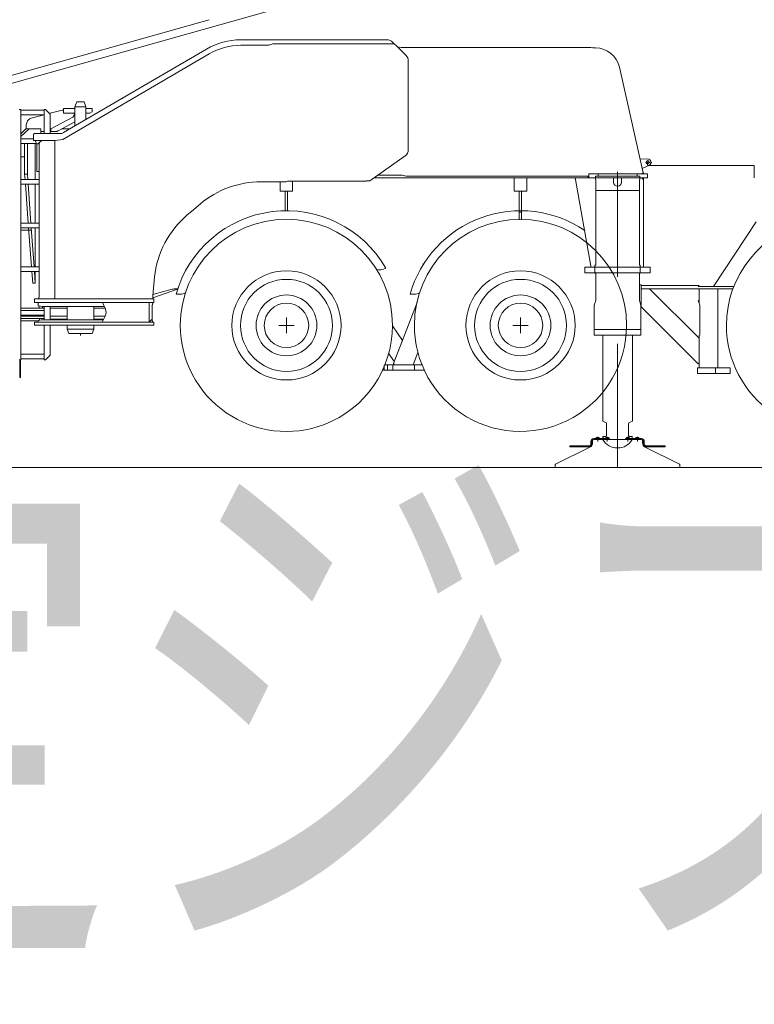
# Model space of a CAD drawing. Extents: x 34350 to 201729, y 12094 to 164960.
# Tile 37 of 70: x 139058 to 143766, y 12539 to 18852. Entities that reach past the tile are written whole.
import ezdxf
from ezdxf.enums import TextEntityAlignment as Align

# ---------------------------------------------------------------- set-up
doc = ezdxf.new("R2010")
doc.units = 0
doc.header["$LTSCALE"] = 150
doc.header["$MEASUREMENT"] = 0
doc.linetypes.add('CENTER', pattern=[50.5, 30, -9, 2.5, -9])
for name, color, linetype in [('11', 251, 'Continuous'), ('200', 7, 'Continuous'), ('5', 94, 'Continuous'), ('607', 7, 'Continuous'), ('611', 7, 'Continuous')]:
    doc.layers.add(name, color=color, linetype=linetype)
doc.styles.get("Standard").update_dxf_attribs({"font": 'txt', "bigfont": 'bigfont'})

# ---------------------------------------------------------------- blocks, each defined once
blk = doc.blocks.new('*G31')
at = {"layer": '11', "color": 251, "linetype": 'Continuous', "lineweight": 9}
for p, q in [((138607.6, 18332.1), (140887.9, 18973.2)), ((138563.2, 18369.6), (140271.9, 18850))]:
    blk.add_line(p, q, dxfattribs=at)

msp = doc.modelspace()

# ---------------------------------------------------------------- linework, layer by layer
at = {"layer": '11', "color": 251, "linetype": 'Continuous', "lineweight": 9}
for p, q in [((140606.6, 18722.7), (140474.9, 18722.7)), ((140474.9, 18687.7), (140549.8, 18687.7)), ((140549.8, 18687.7), (140654.1, 18687.7)), ((140681.6, 18722.7), (140606.6, 18722.7)), ((140654.1, 18687.7), (140681.6, 18697.7)), ((140681.6, 18722.7), (140690, 18722.7)), ((141416.6, 18722.7), (140681.6, 18722.7)), ((140694.2, 18697.7), (140681.6, 18697.7)), ((140694.2, 18697.7), (141458.2, 18697.7)), ((141268.9, 18722.7), (141413.2, 18722.7)), ((141435.8, 18697.7), (141458.9, 18697.7)), ((141448.6, 18708.1), (141483.9, 18672.7)), ((139335.1, 18084.7), (140273, 18633.3)), ((140255.3, 18663.2), (139339.7, 18127.9)), ((141489.9, 18674.8), (141479.6, 18676.6)), ((141483.9, 18673), (141534.3, 18622.7)), ((141502.3, 18672.7), (141489.9, 18674.8)), ((141502.3, 18672.7), (142718.4, 18672.8)), ((142731.3, 18670.8), (142718.4, 18672.8)), ((142748.3, 18670.8), (142731.3, 18670.8)), ((141548.9, 18587.3), (141548.9, 18471.7)), ((143054.2, 17870.8), (142902.5, 18547.4)), ((141548.9, 18471.7), (141548.9, 18019.1)), ((139424.6, 18326.2), (139412.6, 18293.2)), ((139470.6, 18326.2), (139424.6, 18326.2)), ((139482.6, 18293.2), (139470.6, 18326.2)), ((139714.9, 18347.2), (139723.5, 18352.3)), ((139054.6, 18277.1), (139064.6, 18277.1)), ((139064.6, 18277.1), (139064.6, 16672.1)), ((139214.6, 18272.1), (139064.6, 18272.1)), ((139214.6, 18277.1), (139214.6, 18123.1)), ((139224.6, 18277.1), (139214.6, 18277.1)), ((139254.6, 18247.1), (139224.6, 18277.1)), ((139250.4, 18251.3), (139254.6, 18252.3)), ((139254.6, 18252.3), (139330.2, 18272.1)), ((139254.6, 18123.1), (139254.6, 18247.1)), ((139330.2, 18272.1), (139338.5, 18272.1)), ((139338.5, 18252.1), (139338.5, 18282.2)), ((139338.5, 18282.2), (139412.6, 18282.2)), ((139412.6, 18252.1), (139338.5, 18252.1)), ((139407.7, 18252.1), (139407.7, 18245.4)), ((139482.6, 18293.2), (139412.6, 18293.2)), ((139412.6, 18293.2), (139412.6, 18170.5)), ((139482.6, 18211.4), (139482.6, 18293.2)), ((139482.6, 18282.2), (139522.6, 18282.2)), ((139507.6, 18252.1), (139482.6, 18252.1)), ((139522.6, 18262.2), (139507.6, 18252.1)), ((139522.6, 18282.2), (139522.6, 18262.2)), ((139214.6, 18242.1), (139064.6, 18242.1)), ((139131.7, 18220.2), (139214.6, 18241.9)), ((139398.1, 18227), (139254.6, 18149.9)), ((139412.6, 18197.2), (139304.4, 18139.1)), ((139097.6, 18152.1), (139064.6, 18119.1)), ((139118.6, 18152.1), (139066, 18102.1)), ((139118.6, 18152.1), (139097.6, 18152.1)), ((139100.1, 18152.1), (139100.1, 18171.3)), ((139194.6, 18152.1), (139118.6, 18152.1)), ((139152.7, 18123.1), (139147.7, 18118.1)), ((139147.7, 18118.1), (139147.7, 18078.1)), ((139306, 18123.1), (139152.7, 18123.1)), ((139194.6, 18123.1), (139194.6, 18152.1)), ((139212.8, 18135.1), (139194.6, 18135.1)), ((139214.6, 18135.1), (139212.8, 18135.1)), ((139257.3, 18135.1), (139257.3, 18151.4)), ((139282.8, 18135.1), (139257.3, 18135.1)), ((139288.9, 18135.1), (139282.8, 18135.1)), ((139306, 18123.1), (139328.9, 18123.1)), ((139380.1, 18152.1), (139328.6, 18152.1)), ((139337.7, 18128.1), (139340.1, 18128.1)), ((139339.7, 18128.1), (139339.7, 18127.9)), ((139340.1, 18128.1), (139339.7, 18128.1)), ((139066, 18097.1), (139064.6, 18097.1)), ((139064.6, 18057.1), (139064.6, 18087.1)), ((139064.6, 18087.1), (139147.7, 18087.1)), ((139166.5, 18057.1), (139064.6, 18057.1)), ((139066, 18102.1), (139066, 18087.1)), ((139066, 18087.1), (139066, 18097.1)), ((139090.1, 17862.1), (139090.1, 18057.1)), ((139107.8, 18057.1), (139107.8, 17862.1)), ((139147.7, 18078.1), (139283.8, 18078.1)), ((139168.8, 18051.5), (139157.7, 18078.1)), ((139157.7, 18078.1), (139195.8, 18078.1)), ((139157.7, 18057.1), (139157.7, 17827.1)), ((139195.8, 18074.1), (139168.8, 18051.5)), ((139183.8, 18064), (139183.8, 17076.8)), ((139183.8, 18064), (139183.8, 17878.1)), ((139195.8, 18078.1), (139195.8, 18074.1)), ((139283.8, 18078.1), (139195.8, 18078.1)), ((139195.8, 18078.1), (139195.8, 18074.1)), ((139283.8, 18078.4), (139335.1, 18084.7)), ((139283.8, 18068.4), (139283.8, 18078.4)), ((139283.8, 18068.1), (139283.8, 18078.1)), ((139283.8, 17861.6), (139283.8, 18068.4)), ((139283.8, 17062.7), (139283.8, 18068.1)), ((139168.8, 17878.1), (139168.8, 18051.5)), ((139064.6, 17972.1), (139090.1, 17972.1)), ((141527.9, 17978.3), (141302.3, 17818)), ((143083.3, 17959.3), (143034.9, 17957.1)), ((139183.8, 17878.1), (139168.8, 17878.1)), ((139182.6, 17827.1), (139182.6, 17878.1)), ((142889.9, 17204), (142889.9, 17876.5)), ((143054.2, 17870.8), (143047, 17866.6)), ((143047, 17866.6), (143054.2, 17870.8)), ((143047, 17866.6), (143047.8, 17862.7)), ((143048, 17898.5), (143094.6, 17918.3)), ((143058, 17862.7), (143054.2, 17870.8)), ((143765.1, 17917), (143081.9, 17917)), ((143765.1, 17837), (143765.1, 17917)), ((139183.8, 17827.1), (139064.6, 17827.1)), ((139092.7, 17827.1), (139090.1, 17862.1)), ((139107.8, 17862.1), (139090.1, 17862.1)), ((139107.8, 17862.1), (139110.3, 17827.1)), ((139283.8, 17062.7), (139283.8, 17861.3)), ((140603.9, 17812.7), (140765.2, 17812.7)), ((140727.6, 17752.8), (140727.6, 17812.7)), ((140765.2, 17812.7), (140773.6, 17817.7)), ((141277.8, 17817.7), (140773.6, 17817.7)), ((140807.6, 17817.7), (140807.6, 17798.7)), ((140839.8, 17817.7), (140871.8, 17817.7)), ((141302.3, 17818), (141277.8, 17818)), ((141305.5, 17852.7), (141305.5, 17852.7)), ((141330, 17837.7), (141530, 17837.7)), ((141355.3, 17855.7), (141489.9, 17855.7)), ((141509.9, 17855.7), (141355.3, 17855.7)), ((141489.9, 17855.7), (141496.4, 17855.7)), ((141496.4, 17855.7), (141509.9, 17855.7)), ((141523.6, 17851.3), (141509.9, 17855.7)), ((141509.9, 17855.7), (141534.8, 17847.7)), ((141521.7, 17837.7), (141986.5, 17837.7)), ((141534.8, 17847.7), (141523.6, 17851.3)), ((141530, 17837.7), (142704.9, 17837.7)), ((142696.5, 17847.7), (141534.8, 17847.7)), ((141534.8, 17847.7), (142704.9, 17847.7)), ((142227.6, 17752.8), (142227.6, 17837.7)), ((142307.6, 17837.7), (142307.6, 17798.7)), ((142617.4, 17837.7), (142627.1, 17837.7)), ((142620.7, 17827.8), (142617.4, 17837.7)), ((142620.7, 17827.8), (142621, 17826.4)), ((142621, 17826.4), (142716.4, 17285.2)), ((142864.9, 17837.7), (142627.1, 17837.7)), ((142696.5, 17847.7), (142704.9, 17847.7)), ((142704.9, 17837.7), (142696.5, 17847.7)), ((142704.9, 17837.7), (142696.5, 17847.7)), ((142704.9, 17837.7), (142704.9, 17862.7)), ((142704.9, 17862.7), (143066, 17862.7)), ((142704.9, 17852.7), (142704.9, 17862.7)), ((142704.9, 17862.7), (142819.9, 17862.7)), ((142704.9, 17847.7), (142704.9, 17852.7)), ((142704.9, 17847.7), (142704.9, 17837.7)), ((143081.9, 17837.7), (142704.9, 17837.7)), ((142747.9, 17837.7), (142747.9, 17847.7)), ((142747.9, 17847.7), (142764.9, 17847.7)), ((142747.9, 17827.7), (142747.9, 17847.7)), ((142747.9, 17847.7), (142769.9, 17847.7)), ((142749.9, 17827.7), (142747.9, 17827.7)), ((142749.9, 17757.7), (142749.9, 17827.7)), ((142764.9, 17847.7), (142764.9, 17862.7)), ((142769.9, 17847.7), (142769.9, 17849.7)), ((142769.9, 17849.7), (143009.9, 17849.7)), ((142864.9, 17809.7), (142864.9, 17837.7)), ((143047.8, 17837.7), (142914.9, 17837.7)), ((142914.9, 17837.7), (142914.9, 17809.7)), ((142959.9, 17862.7), (143047.8, 17862.7)), ((143009.9, 17849.7), (143009.9, 17847.7)), ((143009.9, 17847.7), (143031.9, 17847.7)), ((143014.9, 17847.7), (143014.9, 17862.7)), ((143031.9, 17847.7), (143014.9, 17847.7)), ((143031.9, 17827.7), (143029.9, 17827.7)), ((143029.9, 17827.7), (143029.9, 17757.7)), ((143031.9, 17837.7), (143031.9, 17847.7)), ((143031.9, 17847.7), (143031.9, 17827.7)), ((143047.8, 17862.7), (143058, 17862.7)), ((143057.1, 17837.7), (143047.8, 17837.7)), ((143047.8, 17837.7), (143047.8, 17833.7)), ((143047.8, 17833.7), (143055.8, 17827)), ((143055.8, 17827), (143047.8, 17833.7)), ((143055.8, 17827), (143057.1, 17837.7)), ((143055.8, 17275.4), (143055.8, 17827)), ((143066, 17862.7), (143081.9, 17862.7)), ((143081.9, 17862.7), (143081.9, 17837.7)), ((139183.8, 17797.1), (139064.6, 17797.1)), ((139113.3, 17547.1), (139094.9, 17797.1)), ((139112.5, 17797.1), (139130.3, 17547.1)), ((139157.7, 17797.1), (139157.7, 17547.1)), ((139182.6, 17547.1), (139182.6, 17797.1)), ((140807.6, 17752.8), (140727.6, 17752.8)), ((140760.1, 17752.8), (140760.1, 17627)), ((140775.1, 17627), (140775.1, 17752.8)), ((140807.6, 17798.7), (140807.6, 17752.8)), ((142260.1, 17752.8), (142227.6, 17752.8)), ((142275.1, 17752.8), (142260.1, 17752.8)), ((142260.1, 17752.8), (142260.1, 17568.9)), ((142307.6, 17752.8), (142275.1, 17752.8)), ((142275.1, 17568.9), (142275.1, 17752.8)), ((142307.6, 17798.7), (142307.6, 17752.8)), ((142779.9, 17757.7), (142749.9, 17757.7)), ((142749.9, 17757.7), (142749.9, 17277.7)), ((143029.9, 17757.7), (142749.9, 17757.7)), ((142999.9, 17757.7), (143029.9, 17757.7)), ((143029.9, 17757.7), (143029.9, 17277.7)), ((140132.5, 17599.8), (140160, 17623)), ((140160, 17623), (140216.3, 17670.7)), ((142275.1, 17618), (142260.1, 17618)), ((143505.7, 17141.8), (143777.5, 17556.9)), ((139183.8, 17547.1), (139064.6, 17547.1)), ((139183.8, 17517.1), (139064.6, 17517.1)), ((139064.6, 17502.1), (139130.9, 17502.1)), ((139133.9, 17267.1), (139115.5, 17517.1)), ((139130.9, 17502.1), (139130.9, 17516.9)), ((139132.4, 17517.1), (139150.3, 17267.1)), ((139157.7, 17517.1), (139157.7, 17267.1)), ((139182.6, 17267.1), (139182.6, 17517.1)), ((139183.8, 17267.1), (139064.6, 17267.1)), ((139183.8, 17237.1), (139064.6, 17237.1)), ((139141.6, 17162.1), (139136.1, 17237.1)), ((139152.4, 17237.1), (139157.7, 17162.1)), ((139157.7, 17237.1), (139157.7, 17162.1)), ((139182.6, 17073.5), (139182.6, 17237.1)), ((141645.7, 17283.8), (141642.8, 17285.7)), ((142689.9, 17264.7), (142681, 17264.7)), ((142681, 17264.7), (142681, 17229.7)), ((143098.4, 17264.7), (142689.9, 17264.7)), ((142718.4, 17273.9), (142716.1, 17264.7)), ((142716.1, 17264.7), (142728.1, 17264.7)), ((142716.4, 17285.2), (142718.4, 17273.9)), ((142728.1, 17264.7), (143047.8, 17264.7)), ((142749.9, 17277.7), (142743.9, 17277.7)), ((142743.9, 17277.7), (142743.9, 17227.7)), ((142743.9, 17229.7), (142743.9, 17264.7)), ((143029.9, 17277.7), (143035.9, 17277.7)), ((143035.9, 17277.7), (143035.9, 17227.7)), ((143035.9, 17229.7), (143035.9, 17264.7)), ((143057.3, 17264.7), (143047.9, 17264.7)), ((143055.8, 17275.4), (143057.3, 17264.7)), ((143098.4, 17229.7), (143098.4, 17264.7)), ((139910.9, 17080.9), (139923.2, 17202.3)), ((142681, 17229.7), (143079.9, 17229.7)), ((142743.9, 17227.7), (142749.9, 17227.7)), ((142743.9, 17227.7), (142749.9, 17227.7)), ((142749.9, 17227.7), (142749.9, 17052.2)), ((142749.9, 17227.7), (142749.9, 17052.2)), ((143029.9, 17227.7), (143029.9, 17225.7)), ((143035.9, 17227.7), (143029.9, 17227.7)), ((143029.9, 17225.7), (143029.9, 17052.2)), ((143029.9, 17225.7), (143029.9, 17052.2)), ((143079.9, 17229.7), (143098.4, 17229.7)), ((139157.7, 17162.1), (139141.6, 17162.1)), ((140070.1, 17123.8), (139911.9, 17067.7)), ((139912, 17090.6), (140034.7, 17123.6)), ((140060.6, 17127), (140071.2, 17127)), ((143029.9, 17152.1), (143038.3, 17152.1)), ((143038.3, 17152.1), (143041.8, 17150.8)), ((143041.8, 17150.8), (143041.8, 17013.3)), ((143041.8, 17147), (143088.1, 17147)), ((143412.6, 17147), (143041.8, 17147)), ((143094.8, 17127), (143041.8, 17127)), ((143041.8, 17127), (143412.6, 17127)), ((143412.6, 16809.2), (143094.8, 17127)), ((143098.1, 17147), (143106.1, 17147)), ((143637.7, 17142), (143407.6, 17142)), ((143407.6, 17127), (143631.1, 17127)), ((143532.6, 17127.1), (143412.6, 17127.1)), ((143412.6, 17127.1), (143412.6, 17035.5)), ((143532.6, 16619.5), (143532.6, 17127.1)), ((139167.7, 17062.7), (139152.7, 17062.7)), ((139152.7, 17062.7), (139152.7, 17037.7)), ((139917.4, 17062.7), (139167.7, 17062.7)), ((139183.8, 17076.8), (139178.6, 17062.7)), ((139178.6, 17062.7), (139195.8, 17062.7)), ((139195.8, 17062.7), (139283.8, 17062.7)), ((139889.2, 17062.7), (139283.8, 17062.7)), ((139875.8, 17062.7), (139889.2, 17062.7)), ((139889.2, 17062.7), (139912.3, 17062.7)), ((139912.3, 17062.7), (139910.9, 17080.9)), ((139917.4, 17037.7), (139917.4, 17062.7)), ((140086, 17092), (140060.3, 17092)), ((141586, 17092), (141560.3, 17092)), ((142749.9, 17052.2), (142740.9, 17022.2)), ((142749.9, 17052.2), (142740.9, 17022.2)), ((143029.9, 17052.2), (143038.9, 17022.2)), ((143029.9, 17052.2), (143038.9, 17022.2)), ((143407.6, 17052.2), (143416.6, 17022.2)), ((143533.3, 17064.5), (143532.6, 17064.5)), ((139064.6, 17002.1), (139214.6, 17002.1)), ((139214.6, 16987.1), (139064.6, 16987.1)), ((139152.7, 17037.7), (139917.4, 17037.7)), ((139177.7, 17017.7), (139177.7, 17037.7)), ((139177.7, 17037.7), (139588, 17037.7)), ((139206.7, 17012.6), (139177.7, 17017.7)), ((139182.6, 17002.1), (139182.6, 17016.9)), ((139203.9, 17002.1), (139182.6, 17002.1)), ((139203.9, 17013.1), (139203.9, 17012.6)), ((139203.9, 17012.6), (139203.9, 17002.1)), ((139599.8, 17012.6), (139206.7, 17012.6)), ((139214.6, 17012.6), (139214.6, 16927.6)), ((139254.6, 16927.6), (139254.6, 17012.6)), ((139254.6, 17012.1), (139362.8, 17012.1)), ((139362.8, 17002.1), (139254.6, 17002.1)), ((139254.6, 17002.1), (139362.8, 17002.1)), ((139362.8, 16927.6), (139362.8, 17012.6)), ((139532.6, 17012.6), (139532.6, 16927.6)), ((139532.6, 17012.1), (139600, 17012.1)), ((139604.3, 17002.1), (139532.6, 17002.1)), ((139532.6, 17002.1), (139604.3, 17002.1)), ((139607.2, 16996.8), (139588, 17037.7)), ((139588, 17037.7), (139887.3, 17037.7)), ((139911.3, 17037.7), (139887.3, 17037.7)), ((139887.3, 16912.6), (139887.3, 17037.7)), ((139887.3, 17037.7), (139887.3, 16912.6)), ((139905.3, 17019.7), (139907.3, 17017.7)), ((139907.3, 17017.7), (139911.3, 17037.7)), ((139907.3, 17017.7), (139907.3, 16932.6)), ((141606.5, 17037.9), (141454.3, 16647.7)), ((142740.9, 17022.2), (142740.9, 16864.7)), ((142740.9, 17022.2), (142740.9, 16829.7)), ((143038.9, 17022.2), (143038.9, 16864.7)), ((143038.9, 17022.2), (143038.9, 16864.7)), ((143038.9, 17013.2), (143358.1, 16694)), ((143416.6, 17022.2), (143416.6, 16829.7)), ((139214.6, 16957.1), (139064.6, 16957.1)), ((139214.6, 16952.1), (139064.6, 16952.1)), ((139214.6, 16952.1), (139064.6, 16952.1)), ((139064.6, 16937.1), (139214.6, 16937.1)), ((139175.7, 16922.1), (139064.6, 16922.1)), ((139177.7, 16924.1), (139197.5, 16927.6)), ((139177.7, 16912.6), (139177.7, 16924.1)), ((139186.1, 16937.1), (139186.1, 16925.6)), ((139186.1, 16937.1), (139186.1, 16925.6)), ((139200.2, 16937.1), (139186.1, 16937.1)), ((139197.5, 16927.6), (139594.6, 16927.6)), ((139258.6, 16952.1), (139254.6, 16952.1)), ((139362.8, 16952.1), (139254.6, 16952.1)), ((139362.8, 16932.1), (139254.6, 16932.1)), ((139258.6, 16952.1), (139362.8, 16952.1)), ((139532.6, 16952.1), (139605.1, 16952.1)), ((139605.1, 16952.1), (139532.6, 16952.1)), ((139596.7, 16932.1), (139532.6, 16932.1)), ((139587.6, 16912.6), (139607.2, 16954.4)), ((139887.3, 16912.6), (139907.3, 16932.6)), ((139907.3, 16932.6), (139887.3, 16912.6)), ((139907.3, 16932.6), (139909.6, 16912.6)), ((140768.1, 16942), (140768.1, 16842)), ((142268.1, 16942), (142268.1, 16842)), ((139152.7, 16892.6), (139152.7, 16912.6)), ((139152.7, 16912.6), (139917.4, 16912.6)), ((139910.3, 16892.6), (139152.7, 16892.6)), ((139598.2, 16912.6), (139187.3, 16912.6)), ((139214.6, 16892.6), (139214.6, 16672.1)), ((139254.6, 16702.1), (139254.6, 16892.6)), ((139532.6, 16867.7), (139362.6, 16867.7)), ((139362.8, 16867.7), (139362.8, 16892.6)), ((139372.7, 16840.6), (139362.8, 16867.7)), ((139532.6, 16867.7), (139522.9, 16840.6)), ((139532.6, 16892.6), (139532.6, 16878.1)), ((139532.6, 16878.1), (139532.6, 16867.7)), ((139887.3, 16912.6), (139587.6, 16912.6)), ((139615.4, 16912.6), (139598.2, 16912.6)), ((139888.7, 16912.6), (139887.3, 16912.6)), ((139905.8, 16912.6), (139888.7, 16912.6)), ((139909.6, 16912.6), (139905.8, 16912.6)), ((139917.4, 16892.6), (139910.3, 16892.6)), ((139917.4, 16912.6), (139917.4, 16892.6)), ((140718.1, 16892), (140818.1, 16892)), ((141511.7, 16794.9), (141447, 16889.6)), ((142218.1, 16892), (142318.1, 16892)), ((142740.9, 16864.7), (142774.9, 16864.7)), ((142740.9, 16829.7), (142740.9, 16864.7)), ((142740.9, 16864.7), (143038.9, 16864.7)), ((142740.9, 16829.7), (142740.9, 16864.7)), ((142740.9, 16864.7), (142774.9, 16864.7)), ((142794.9, 16864.7), (142984.9, 16864.7)), ((143004.9, 16864.7), (143038.9, 16864.7)), ((143038.9, 16864.7), (143004.9, 16864.7)), ((143038.9, 16864.7), (143038.9, 16829.7)), ((143038.9, 16864.7), (143038.9, 16829.7)), ((143416.6, 16864.7), (143416.6, 16829.7)), ((139522.9, 16840.6), (139372.7, 16840.6)), ((141458.9, 16659.5), (141511.7, 16794.9)), ((143038.9, 16829.7), (142740.9, 16829.7)), ((143038.9, 16829.7), (142740.9, 16829.7)), ((142794.8, 16829.7), (142794.8, 16277.7)), ((142984.8, 16277.7), (142984.8, 16829.7)), ((143412.6, 16829.6), (143412.6, 16619.5)), ((143412.6, 16652), (143412.6, 16809.2)), ((139064.6, 16672.1), (139054.6, 16672.1)), ((139059.1, 16672.1), (139059.1, 16557.1)), ((139064.1, 16557.1), (139064.1, 16672.1)), ((139214.6, 16707.1), (139064.6, 16707.1)), ((139214.6, 16677.1), (139064.6, 16677.1)), ((139214.6, 16672.1), (139224.6, 16672.1)), ((139224.6, 16672.1), (139254.6, 16702.1)), ((141422.3, 16713), (141458.9, 16659.5)), ((141579.9, 16639.5), (141611, 16719.1)), ((142889.8, 16675.4), (142889.8, 16629.5)), ((143353.5, 16698.6), (143406.4, 16645.8)), ((141380.5, 16604.5), (141652.2, 16604.5)), ((141394.9, 16637.7), (141394.9, 16604.5)), ((141636.3, 16639.5), (141395.7, 16639.5)), ((141414.9, 16639.5), (141414.9, 16604.5)), ((141450.1, 16604.5), (141450.1, 16639.5)), ((141454.3, 16647.7), (141460.6, 16639.5)), ((141460.6, 16639.5), (141579.9, 16639.5)), ((141587.6, 16604.5), (141587.6, 16639.5)), ((143402.6, 16584.5), (143402.6, 16619.5)), ((143402.6, 16619.5), (143612.6, 16619.5)), ((143406.4, 16645.8), (143412.6, 16652)), ((143517.6, 16619.5), (143517.6, 16584.5)), ((143612.6, 16619.5), (143612.6, 16584.5)), ((139059.1, 16557.1), (139064.1, 16557.1)), ((143612.6, 16584.5), (143402.6, 16584.5)), ((142794.8, 16277.7), (142813.6, 16270.2)), ((142794.8, 16277.7), (142813.6, 16270.2)), ((142819.8, 16261), (142819.8, 16239.4)), ((142819.8, 16261), (142819.8, 16184.7)), ((142819.8, 16239.4), (142819.8, 16192.8)), ((142959.8, 16239.5), (142959.8, 16261)), ((142959.8, 16184.7), (142959.8, 16261)), ((142959.8, 16192.8), (142959.8, 16239.5)), ((142966.2, 16270.3), (142984.8, 16277.7)), ((142966.2, 16270.3), (142984.8, 16277.7)), ((142736.9, 16166), (142838.9, 16166)), ((142797.8, 16179.7), (142795.8, 16160)), ((142795.8, 16169.5), (142795.8, 16160)), ((142814.8, 16179.7), (142797.8, 16179.7)), ((142814.8, 16179.7), (142797.8, 16179.7)), ((142819.8, 16192.8), (142819.8, 16184.7)), ((142838.9, 16166), (142838.9, 16160)), ((142940.9, 16166), (142940.9, 16160)), ((143042.9, 16166), (142940.9, 16166)), ((142981.8, 16179.7), (142964.8, 16179.7)), ((142983.8, 16179.7), (142964.8, 16179.7)), ((142983.8, 16160), (142983.8, 16179.7)), ((142983.8, 16169.5), (142983.8, 16177.7)), ((142983.8, 16160), (142983.8, 16169.5)), ((142492.7, 16001.4), (142713.3, 16111.3)), ((142585, 16113.7), (142585, 16119.7)), ((142585, 16119.7), (142706.9, 16119.7)), ((142706.9, 16113.7), (142585, 16113.7)), ((142718.9, 16131.7), (142718.9, 16148)), ((142724.9, 16148), (142724.9, 16131.7)), ((142729.9, 16155.4), (142737.9, 16160)), ((142729.9, 16144.3), (142729.9, 16155.4)), ((142729.9, 16138.1), (142729.9, 16144.3)), ((142838.9, 16160), (142736.9, 16160)), ((142737.9, 16160), (143034.9, 16160)), ((142940.9, 16160), (143042.9, 16160)), ((143034.9, 16160), (143041.9, 16160)), ((143041.9, 16160), (143049.9, 16155.4)), ((143049.9, 16155.4), (143049.9, 16144.3)), ((143049.9, 16144.3), (143049.9, 16138.1)), ((143054.9, 16148), (143054.9, 16131.7)), ((143060.9, 16131.7), (143060.9, 16148)), ((143066.5, 16111.3), (143287.1, 16001.4)), ((143194.8, 16119.7), (143072.9, 16119.7)), ((143072.9, 16113.7), (143194.8, 16113.7)), ((143194.8, 16113.7), (143194.8, 16119.7)), ((150069.5, 15980), (132408.5, 15980)), ((142489.9, 15980), (142489.9, 15996.9)), ((143289.9, 15980), (142489.9, 15980)), ((143289.9, 15996.9), (143289.9, 15980))]:
    msp.add_line(p, q, dxfattribs=at)
at = {"layer": '11', "color": 251, "linetype": 'CENTER', "lineweight": 9}
for p, q in [((143109.2, 17935.9), (143068.1, 17937.7)), ((143083.3, 17951.4), (143082.1, 17922.2)), ((139447.6, 16840.6), (139447.6, 16826.9)), ((142889.9, 15980), (142889.9, 16773.9)), ((142762.9, 16176.6), (142762.9, 16147.8)), ((142823.9, 16177.2), (142823.9, 16147.8)), ((142955.9, 16177.2), (142955.9, 16147.8)), ((143016.9, 16176.6), (143016.9, 16147.8))]:
    msp.add_line(p, q, dxfattribs=at)
at = {"layer": '11', "color": 251, "linetype": 'Continuous', "lineweight": 9}
for points in [[(139407.7, 18245.4), (139407.6, 18243.1), (139407.3, 18240.8), (139406.8, 18238.5), (139406, 18236.4), (139405.1, 18234.3), (139404, 18232.4), (139402.7, 18230.7), (139401.2, 18229.2), (139399.7, 18228), (139398.1, 18227)], [(139100.1, 18171.3), (139100.4, 18177.8), (139101.4, 18184.4), (139103.2, 18190.9), (139105.7, 18197.1), (139108.9, 18202.9), (139112.7, 18208), (139117.1, 18212.4), (139121.8, 18215.9), (139126.7, 18218.5), (139131.7, 18220.2)], [(139214.6, 18135.2), (139214.4, 18135.2), (139214.2, 18135.1), (139214, 18135.1), (139213.9, 18135.1), (139213.7, 18135.1), (139213.5, 18135.1), (139213.3, 18135.1), (139213.1, 18135.1), (139213, 18135.1), (139212.8, 18135.1)], [(139304.4, 18139.1), (139302.9, 18138.4), (139301.4, 18137.7), (139299.9, 18137.1), (139298.4, 18136.6), (139296.8, 18136.1), (139295.2, 18135.8), (139293.6, 18135.5), (139292, 18135.3), (139290.4, 18135.2), (139288.9, 18135.1)], [(142795.8, 16177.7), (142795.8, 16177), (142795.8, 16176.3), (142795.8, 16175.5), (142795.8, 16174.7), (142795.8, 16173.9), (142795.8, 16173), (142795.8, 16172.1), (142795.8, 16171.2), (142795.8, 16170.4), (142795.8, 16169.5)], [(142959.8, 16184.7), (142959.8, 16186), (142959.8, 16187.3), (142959.8, 16188.4), (142959.8, 16189.4), (142959.8, 16190.2), (142959.8, 16191), (142959.8, 16191.6), (142959.8, 16192.2), (142959.8, 16192.6), (142959.8, 16192.8)]]:
    msp.add_lwpolyline(points, dxfattribs=at)
for centre, radius in [((143082.7, 17937), 10.3), ((140768.1, 16892), 350), ((142268.1, 16892), 350), ((142268.1, 16892), 350), ((140768.1, 16892), 295), ((142268.1, 16892), 295), ((142268.1, 16892), 295), ((140768.1, 16892), 195), ((142268.1, 16892), 195), ((142268.1, 16892), 195), ((140768.1, 16892), 142.5), ((142268.1, 16892), 142.5), ((142268.1, 16892), 142.5)]:
    msp.add_circle(centre, radius, dxfattribs=at)
for centre, radius, start, end in [((140474.9, 18287.7), 435, 89.99928, 120.31264), ((140474.9, 18287.7), 400, 89.99849, 120.32232), ((141413.2, 18672.7), 50, 45.01688, 90), ((141498.9, 18587.3), 50, 0.00114, 44.99991), ((142748.3, 18512.8), 158, 12.64336, 90), ((139329.5, 18132.3), 9.24, -93.63483, -27.20863), ((141498.9, 18019.1), 50, -54.60576, 0), ((143082.7, 17937), 22.2, -57.64716, 88.31883), ((140603.9, 17212.7), 600, 89.99873, 130.2434), ((142889.9, 17809.7), 25, 180, 0), ((140767.6, 16892), 735, 29.99956, 164.20989), ((142267.6, 16892), 735, 55.88149, 164.20981), ((140520.1, 17141.8), 600, 130.24356, 174.21352), ((140767.6, 16892), 680, 0, 180), ((142267.6, 16892), 680, 0, 180), ((142267.6, 16892), 680, 0, 180), ((144267.6, 16892), 680, 102.06622, 180), ((141363.4, 17322.5), 75, -105.20218, -57.09488), ((140060.6, 17027), 100, 89.99808, 105.04546), ((140086, 17167), 75, -90.00162, -62.48303), ((141586, 17167), 75, -90.00162, -62.97), ((139561.9, 16975.6), 50, -25.09348, 25.09949), ((140767.6, 16892), 680, -179.99823, -69.03898), ((140767.6, 16892), 680, -69.03883, 0), ((142267.6, 16892), 680, 179.25202, 0), ((144267.6, 16892), 680, -179.99823, -69.03896), ((142809.8, 16261), 10, 0.00174, 68.1987), ((142809.8, 16261), 10, 0.00172, 68.21331), ((142969.8, 16261), 10, 111.56341, 180), ((142969.8, 16261), 10, 111.57967, 180), ((142736.9, 16148), 18, 90, 180), ((142797.8, 16177.7), 2, 90, 180), ((142814.8, 16184.7), 5, -90, 0), ((142814.8, 16184.7), 5, -89.98251, 0), ((142964.8, 16184.7), 5, 180, -90), ((142964.8, 16184.7), 5, 180, -90), ((142981.8, 16177.7), 2, -0.02185, 90), ((143042.9, 16148), 18, 0, 90), ((142706.9, 16131.7), 18, -90, 0), ((142706.9, 16131.7), 12, -90, 0), ((142699.9, 16138.1), 30, -63.52683, 0), ((142736.9, 16148), 12, 90, 180), ((142889.8, 16215.2), 109, -149.58615, -30.41541), ((143042.9, 16148), 12, 0, 90), ((143079.9, 16138.1), 30, -179.99399, -116.47415), ((143072.9, 16131.7), 18, 180, -90), ((143072.9, 16131.7), 12, 180, -90), ((142494.9, 15996.9), 4.99, 116.39563, 180), ((143284.9, 15996.9), 5, 0.00162, 63.47565)]:
    msp.add_arc(centre, radius, start, end, dxfattribs=at)
at = {"layer": '200', "color": 7, "linetype": 'Continuous', "lineweight": 9}
msp.add_line((139172.5, 17878.1), (139183.8, 17878.1), dxfattribs=at)
at = {"layer": '5', "color": 94, "linetype": 'Continuous', "lineweight": 9}
for p, q in [((142617.5, 17837.7), (142617.5, 17837.2)), ((142696.6, 17847.7), (142696.6, 17847.6))]:
    msp.add_line(p, q, dxfattribs=at)
at = {"layer": '607', "color": 7, "linetype": 'CENTER', "lineweight": 9}
for p, q in [((142762.9, 16173.9), (142762.9, 16166)), ((142823.9, 16173.9), (142823.9, 16166)), ((142955.9, 16173.9), (142955.9, 16166)), ((143016.9, 16173.9), (143016.9, 16166))]:
    msp.add_line(p, q, dxfattribs=at)
at = {"layer": '611', "color": 7, "linetype": 'Continuous', "lineweight": 9}
for p, q in [((142772.4, 16173.9), (142753.4, 16173.9)), ((142753.4, 16173.9), (142753.4, 16166)), ((142753.4, 16166.4), (142772.4, 16166.4)), ((142753.4, 16166), (142772.4, 16166)), ((142762.9, 16166), (142762.9, 16172.8)), ((142772.4, 16166), (142772.4, 16173.9)), ((142833.4, 16173.9), (142814.4, 16173.9)), ((142814.4, 16173.9), (142814.4, 16166)), ((142814.4, 16166.4), (142833.4, 16166.4)), ((142814.4, 16166), (142833.4, 16166)), ((142823.9, 16166), (142823.9, 16172.8)), ((142833.4, 16166), (142833.4, 16173.9)), ((142965.4, 16173.9), (142946.4, 16173.9)), ((142946.4, 16173.9), (142946.4, 16166)), ((142946.4, 16166.4), (142965.4, 16166.4)), ((142946.4, 16166), (142965.4, 16166)), ((142955.9, 16166), (142955.9, 16172.8)), ((142965.4, 16166), (142965.4, 16173.9)), ((143026.4, 16173.9), (143007.4, 16173.9)), ((143007.4, 16173.9), (143007.4, 16166)), ((143007.4, 16166.4), (143026.4, 16166.4)), ((143007.4, 16166), (143026.4, 16166)), ((143016.9, 16166), (143016.9, 16172.8)), ((143026.4, 16166), (143026.4, 16173.9))]:
    msp.add_line(p, q, dxfattribs=at)
for centre, start, end in [((142758.2, 16162.9), 64.34586, 115.66523), ((142767.7, 16162.9), 64.33149, 115.65086), ((142819.2, 16162.9), 64.34758, 115.64913), ((142828.7, 16162.9), 64.33322, 115.66351), ((142951.2, 16162.9), 64.34758, 115.66351), ((142960.7, 16162.9), 64.34758, 115.66351), ((143012.2, 16162.9), 64.33149, 115.65086), ((143021.7, 16162.9), 64.33149, 115.65086)]:
    msp.add_arc(centre, 11, start, end, dxfattribs=at)

# ---------------------------------------------------------------- block references
at = {"color": 7, "linetype": 'Continuous', "lineweight": 9}
msp.add_blockref('*G31', (0, 0), dxfattribs=at)

# ---------------------------------------------------------------- texts
at = {"layer": '11', "color": 251, "linetype": 'Continuous', "lineweight": 9, "width": 0.833333}
msp.add_text('固定ジブ', height=3000, dxfattribs=at).set_placement((134170, 11950), align=Align.BOTTOM_LEFT)

doc.saveas('drawing.dxf')
